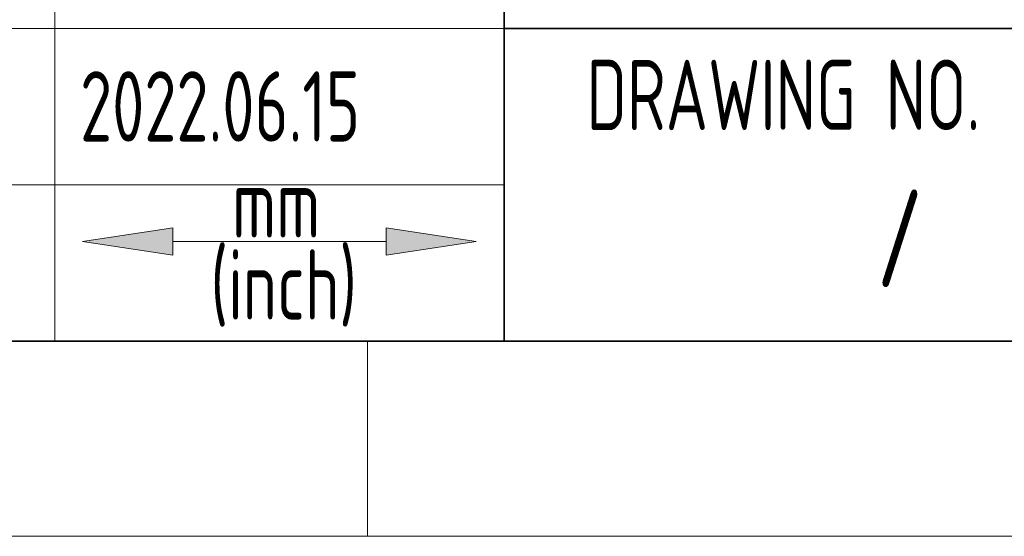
# Model space of a CAD drawing. Header units: millimetres. Extents: x 6 to 292, y 5 to 204.
# Tile 4 of 13: x 183 to 208, y 5 to 18. Entities that reach past the tile are written whole.
import ezdxf
from ezdxf.entities.mleader import LeaderData, LeaderLine
from ezdxf.math import Vec2, Vec3

# ---------------------------------------------------------------- set-up
doc = ezdxf.new("R2010")
doc.units = ezdxf.units.MM
for name, color, linetype in [('Default', 7, 'Continuous'), ('TEXT', 7, 'Continuous'), ('图框', 7, 'Continuous'), ('细实线', 7, 'Continuous'), ('轮廓线', 7, 'Continuous'), ('阴影线', 7, 'Continuous')]:
    doc.layers.add(name, color=color, linetype=linetype)
doc.styles.add('SEACAD_Solid_Edge_ANSI', font='seans.ttf')

# ---------------------------------------------------------------- blocks, each defined once
blk = doc.blocks.new('_DOT')
at = {"color": 0}
blk.add_line((0, 0), (-1, 0), dxfattribs=at)
at = {"color": 0, "const_width": 0.333}
blk.add_lwpolyline([(-0.1665, 0, 1), (0.1665, 0, 1)], format="xyb", close=True, dxfattribs=at)
blk = doc.blocks.new('A4-drawing_frame')
at = {"layer": '细实线', "color": 7, "linetype": 'Continuous', "lineweight": 13}
for p, q in [((-100.5, 5), (-100.5, 0)), ((-286.5, 0), (0, 0))]:
    blk.add_line(p, q, dxfattribs=at)
at = {"layer": '轮廓线', "color": 7, "linetype": 'Continuous', "lineweight": 35}
blk.add_line((-282, 5), (-5, 5), dxfattribs=at)

msp = doc.modelspace()

# ---------------------------------------------------------------- hatches: boundary and pattern name
at = {"layer": '阴影线', "linetype": 'Continuous', "lineweight": 5}
for points in [[(186.519, 12.198), (186.519, 12.899), (184.214, 12.549)], [(191.981, 12.899), (191.981, 12.198), (194.286, 12.549)]]:
    msp.add_hatch(color=7, dxfattribs=at).paths.add_polyline_path(points)

# ---------------------------------------------------------------- linework, layer by layer
at = {"layer": '细实线', "color": 7, "linetype": 'Continuous', "lineweight": 13}
for p, q in [((183.5, 10), (183.5, 26)), ((195, 18), (167, 18)), ((195, 14), (167, 14)), ((186.519, 12.899), (184.214, 12.549)), ((186.519, 12.198), (186.519, 12.899)), ((191.981, 12.899), (191.981, 12.198)), ((194.286, 12.549), (191.981, 12.899)), ((184.214, 12.549), (186.519, 12.198)), ((191.981, 12.549), (186.519, 12.549)), ((191.981, 12.198), (194.286, 12.549))]:
    msp.add_line(p, q, dxfattribs=at)
at = {"layer": '轮廓线', "color": 7, "linetype": 'Continuous', "lineweight": 35}
for p, q in [((195, 10), (195, 34)), ((195, 18), (287, 18)), ((167, 10), (287, 10)), ((195, 10), (287, 10))]:
    msp.add_line(p, q, dxfattribs=at)

# ---------------------------------------------------------------- block references
at = {"layer": '图框', "color": 7}
msp.add_blockref('A4-drawing_frame', (292, 5), dxfattribs=at)

# ---------------------------------------------------------------- texts
at = {"layer": 'TEXT', "insert": (202.143, 16.3), "char_height": 1.8, "width": 14.28618, "attachment_point": 5, "style": 'SEACAD_Solid_Edge_ANSI'}
msp.add_mtext('{\\fSolid Edge ANSI|b0||i0||c0|p34;\\C7;\\H1.8;\\W0.7;DRAWING NO.}', dxfattribs=at)
at = {"layer": '细实线', "char_height": 1.8, "attachment_point": 8, "style": 'SEACAD_Solid_Edge_ANSI'}
for s, insert, width in [('{\\fSolid Edge ANSI|b0||i0||c0|p34;\\C7;\\H1.8;\\W0.7;mm}', (189.167, 12.647), 3.27274), ('{\\fSolid Edge ANSI|b0||i0||c0|p34;\\C7;\\H1.8;\\W0.7;(inch)}', (189.359, 10.368), 6.45652)]:
    msp.add_mtext(s, dxfattribs=dict(at, insert=insert, width=width))

# ---------------------------------------------------------------- leaders
at = {"layer": 'Default', "color": 7, "linetype": 'Continuous', "lineweight": 13}
ml = msp.add_multileader_mtext('Standard', dxfattribs=at)
ml.set_content('{\\pxsm0.9;\\fSolid Edge ANSI|b0||i0||c0|p34;\\W0.7;2022.06.15\\P}', color=256)
ml.set_leader_properties()
ml.set_arrow_properties(name='DOT')
ml.build(insert=Vec2(0, 0))
ml.multileader.update_dxf_attribs({"leader_type": 0, "dogleg_length": 0, "arrow_head_size": 1.8})
ctx = ml.context
ctx.base_point, ctx.char_height, ctx.arrow_head_size, ctx.landing_gap_size = Vec3(182.148, 15.998), 1.8, 1.8, 0.63
ctx.mtext.insert = Vec3(184.148, 16.907)
ml = msp.add_multileader_mtext('Standard', dxfattribs=at)
ml.set_content('{\\pxsm0.9;\\fSolid Edge ANSI|b0||i0||c0|p34;\\W0.7;/\\P}', color=256)
ml.set_leader_properties()
ml.set_arrow_properties(name='DOT')
ml.build(insert=Vec2(0, 0))
ml.multileader.update_dxf_attribs({"leader_type": 0, "dogleg_length": 0, "arrow_head_size": 2.5})
ctx = ml.context
ctx.base_point, ctx.char_height, ctx.arrow_head_size, ctx.landing_gap_size = Vec3(202.847, 12.629), 2.5, 2.5, 0.875
ctx.text_align_type = 1
ctx.mtext.insert, ctx.mtext.alignment = Vec3(205.122, 13.882), 2

doc.saveas('drawing.dxf')
